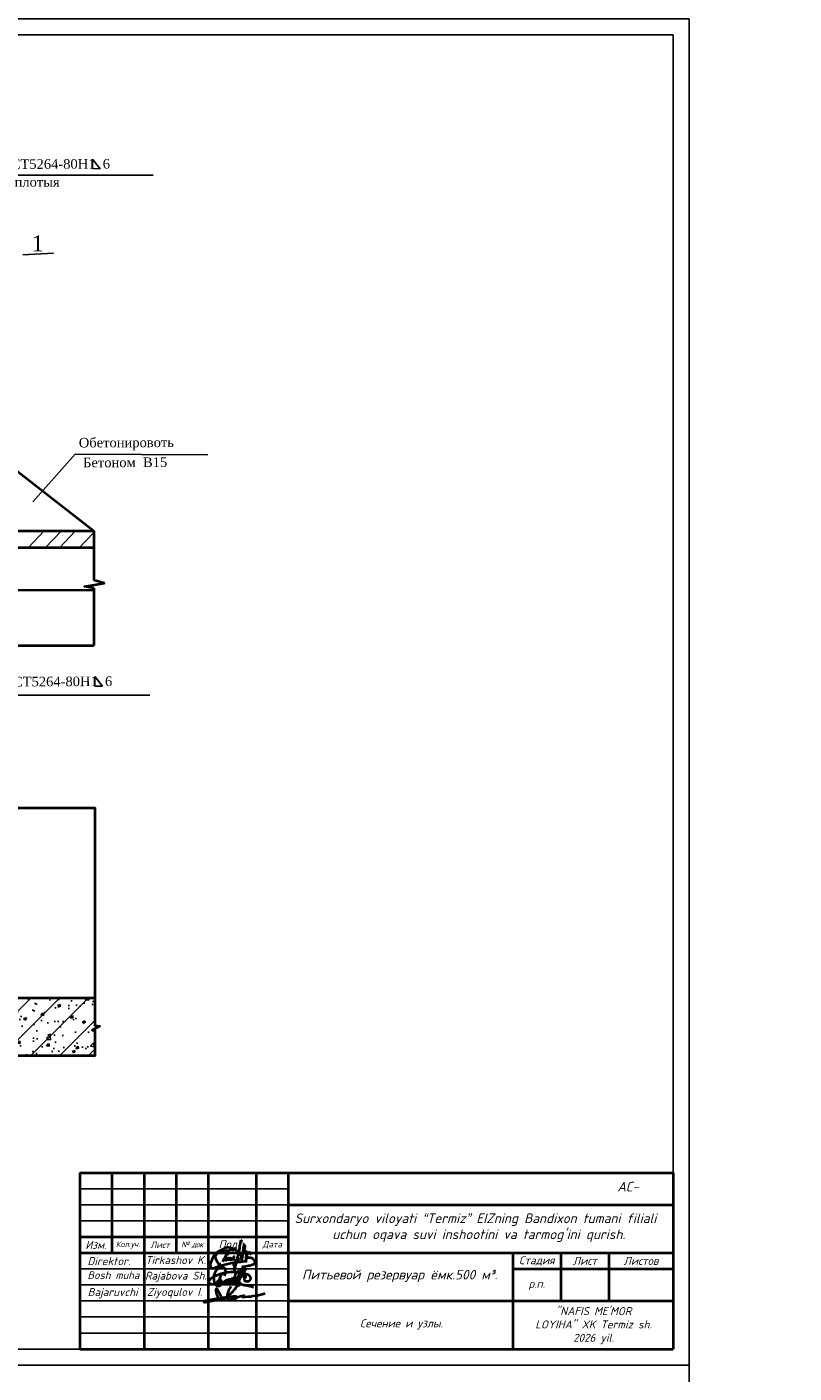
# Model space of a CAD drawing. Header units: millimetres. Extents: x -3143211 to -2549809, y 1060331 to 1341741.
# Tile 85 of 141: x -3018549 to -2994623, y 1160555 to 1202555. Entities that reach past the tile are written whole.
import ezdxf

# ---------------------------------------------------------------- set-up
doc = ezdxf.new("R2010")
doc.units = ezdxf.units.MM
doc.layers.add('(002) Рамка', color=7, linetype='Continuous')
doc.layers.add('Дераза', color=5, linetype='Continuous')
doc.layers.add('Сплошная толстая', color=7, linetype='Continuous', lineweight=40)
doc.styles.add('ISOCPEUR', font='isocpeui.ttf', dxfattribs={"height": 250})
doc.styles.get("Standard").update_dxf_attribs({"font": 'isocpeui.ttf'})
doc.styles.add('V@ler@Live', font='isocpeui.ttf')

# ---------------------------------------------------------------- blocks, each defined once
blk = doc.blocks.new('ghfgj jghjmhg jjbkm jkm')
at = {"color": 5, "linetype": 'ByBlock', "lineweight": 40}
for points in [[(-254.12, -8185.87), (-253.9, -8185.82), (-253.74, -8185.78), (-253.55, -8185.63), (-253.51, -8185.51), (-253.5, -8185.43), (-253.51, -8185.3), (-253.56, -8185.19), (-253.6, -8185.09), (-253.66, -8185.02), (-253.75, -8184.96), (-253.85, -8184.92), (-253.94, -8184.88), (-254.03, -8184.84), (-254.1, -8184.84), (-254.19, -8184.85), (-254.27, -8184.88), (-254.32, -8184.93), (-254.37, -8185.02), (-254.4, -8185.1), (-254.39, -8185.21), (-254.33, -8185.34), (-254.28, -8185.45), (-254.21, -8185.54), (-254.12, -8185.61), (-254.02, -8185.68), (-253.92, -8185.74), (-253.82, -8185.8), (-253.82, -8185.8), (-253.76, -8185.91), (-253.77, -8185.94), (-253.82, -8185.97), (-253.89, -8186.03), (-253.95, -8186.11), (-254.01, -8186.18), (-254.04, -8186.27), (-254.07, -8186.34), (-254.08, -8186.44), (-254.05, -8186.53), (-254.03, -8186.62), (-253.98, -8186.7), (-253.92, -8186.77), (-253.84, -8186.85), (-253.78, -8186.91), (-253.73, -8186.97), (-253.64, -8187.02), (-253.58, -8187.04), (-253.52, -8187.05), (-253.46, -8187.06), (-253.38, -8187.07), (-253.28, -8187.07), (-253.18, -8187.08), (-253.1, -8187.08), (-253.03, -8187.07), (-252.94, -8187.07), (-252.86, -8187.06), (-252.76, -8187.05), (-252.69, -8187.05), (-252.61, -8187.04), (-252.55, -8187.02), (-252.48, -8187), (-252.43, -8186.98), (-252.36, -8186.95), (-252.29, -8186.92), (-252.24, -8186.9), (-252.18, -8186.87), (-252.14, -8186.84), (-252.09, -8186.81), (-252.04, -8186.78), (-251.99, -8186.73), (-251.96, -8186.7), (-251.91, -8186.65), (-251.87, -8186.61), (-251.84, -8186.56), (-251.82, -8186.52), (-251.78, -8186.43), (-251.74, -8186.32), (-251.7, -8186.18), (-251.67, -8186.04), (-251.67, -8185.93), (-251.67, -8185.84), (-251.7, -8185.76), (-251.74, -8185.66), (-251.78, -8185.55), (-251.84, -8185.46), (-251.91, -8185.36), (-251.99, -8185.24), (-252.07, -8185.14), (-252.18, -8185.04), (-252.3, -8184.94), (-252.43, -8184.86), (-252.58, -8184.77), (-252.84, -8184.65), (-253.04, -8184.57), (-253.31, -8184.48), (-253.69, -8184.34), (-254.02, -8184.22), (-254.4, -8184.14), (-254.97, -8183.99), (-255.26, -8183.95), (-255.57, -8183.9), (-255.82, -8183.86), (-256.1, -8183.85), (-256.38, -8183.8), (-257.05, -8183.75), (-257.45, -8183.75), (-257.92, -8183.74), (-258.19, -8183.75), (-259.16, -8183.78), (-259.99, -8183.83), (-260.63, -8183.91), (-261.2, -8183.99), (-261.98, -8184.18), (-262.58, -8184.34), (-263.58, -8184.7), (-264.46, -8185.07), (-265.01, -8185.31), (-265.4, -8185.54), (-265.96, -8185.89), (-266.37, -8186.23), (-266.53, -8186.4), (-266.67, -8186.54), (-266.78, -8186.65), (-266.86, -8186.73), (-266.94, -8186.85), (-267, -8186.95), (-267.04, -8187.06), (-267.07, -8187.19), (-267.06, -8187.29), (-267.03, -8187.44), (-266.97, -8187.56), (-266.91, -8187.66), (-266.83, -8187.75), (-266.75, -8187.84), (-266.67, -8187.89), (-266.55, -8187.94), (-266.42, -8187.98), (-266.33, -8188.01), (-266.26, -8188.02), (-266.13, -8188.04), (-265.99, -8188.06), (-265.8, -8188.08), (-265.56, -8188.09), (-265.34, -8188.09), (-265.08, -8188.07), (-264.93, -8188.06), (-264.83, -8188.05), (-264.55, -8188.03), (-264.33, -8187.99), (-264.11, -8187.96), (-263.82, -8187.91), (-263.6, -8187.86), (-263.31, -8187.82), (-262.96, -8187.78), (-262.71, -8187.73), (-262.33, -8187.69), (-261.88, -8187.67), (-261.47, -8187.66), (-261.12, -8187.65), (-260.83, -8187.6), (-260.44, -8187.62), (-259.84, -8187.64), (-259.56, -8187.65), (-259.12, -8187.68), (-258.65, -8187.7), (-258.07, -8187.73), (-257.59, -8187.79), (-257.07, -8187.87), (-256.72, -8187.9), (-256.52, -8187.92), (-256.35, -8187.94), (-256.02, -8187.97), (-255.72, -8188.04), (-255.41, -8188.12), (-254.87, -8188.24), (-254.39, -8188.34), (-254.14, -8188.4), (-253.79, -8188.47), (-253.42, -8188.55), (-252.82, -8188.64), (-252.33, -8188.75), (-251.87, -8188.84), (-251.4, -8188.97), (-251.1, -8189.05), (-250.73, -8189.15)], [(-261.31, -8185.11), (-261.13, -8184.8), (-260.98, -8184.44), (-260.83, -8184.1), (-260.77, -8183.74), (-260.77, -8183.33), (-260.84, -8183.04), (-260.94, -8182.72), (-261.1, -8182.45), (-261.24, -8182.27), (-261.41, -8182.13), (-261.62, -8182.06), (-261.9, -8181.99), (-262.16, -8181.99), (-262.45, -8182.02), (-262.71, -8182.09), (-263.01, -8182.18), (-263.21, -8182.28), (-263.56, -8182.45), (-264.11, -8182.93), (-264.37, -8183.23), (-264.55, -8183.47), (-264.7, -8183.74), (-264.8, -8183.97), (-264.9, -8184.28), (-265, -8184.61), (-265.09, -8184.89), (-265.13, -8185.31), (-265.15, -8185.69), (-265.12, -8186.51), (-265.09, -8186.93), (-265.04, -8187.29), (-264.92, -8187.73), (-264.78, -8187.96), (-264.64, -8188.12), (-264.45, -8188.27), (-264.32, -8188.36), (-264.16, -8188.48), (-263.95, -8188.61), (-263.68, -8188.73), (-263.56, -8188.75), (-263.38, -8188.75), (-263.2, -8188.74), (-263.02, -8188.68), (-262.84, -8188.57), (-262.69, -8188.42), (-262.59, -8188.25), (-262.52, -8188.12), (-262.41, -8187.9), (-262.33, -8187.69), (-262.3, -8187.5), (-262.26, -8187.31), (-262.28, -8187.17), (-262.31, -8186.97), (-262.36, -8186.84), (-262.45, -8186.73), (-262.56, -8186.64), (-262.73, -8186.58), (-262.89, -8186.59), (-263.01, -8186.62), (-263.19, -8186.68), (-263.41, -8186.81), (-263.72, -8187.06), (-263.88, -8187.25), (-263.98, -8187.39), (-264.08, -8187.51), (-264.14, -8187.64), (-264.2, -8187.77), (-264.24, -8187.93), (-264.28, -8188.14), (-264.29, -8188.31), (-264.26, -8188.51), (-264.16, -8188.67), (-264.1, -8188.78), (-264.05, -8188.82), (-264.02, -8188.82), (-263.97, -8188.8), (-263.94, -8188.76), (-263.9, -8188.7), (-263.85, -8188.61), (-263.54, -8187.99), (-263.32, -8187.47), (-263.12, -8186.97), (-262.97, -8186.37), (-262.66, -8185.37), (-262.49, -8184.87), (-262.44, -8184.66), (-262.42, -8184.64), (-262.41, -8184.62), (-262.39, -8184.62), (-262.37, -8184.63), (-262.36, -8184.64), (-262.36, -8184.67), (-262.36, -8184.69), (-262.37, -8184.71), (-262.38, -8184.74)], [(-261.91, -8188.06), (-261.82, -8187.85), (-261.76, -8187.75), (-261.72, -8187.7), (-261.67, -8187.6), (-261.55, -8187.48), (-261.46, -8187.39), (-261.37, -8187.28), (-261.3, -8187.19), (-261.16, -8187.1), (-261.1, -8187.05), (-261, -8186.94), (-260.91, -8186.85), (-260.83, -8186.81), (-260.75, -8186.76), (-260.66, -8186.71), (-260.58, -8186.66), (-260.51, -8186.61), (-260.44, -8186.57), (-260.38, -8186.54), (-260.32, -8186.52), (-260.26, -8186.51), (-260.22, -8186.51), (-260.19, -8186.53), (-260.18, -8186.54), (-260.16, -8186.58), (-260.14, -8186.65), (-260.15, -8186.71), (-260.15, -8186.76), (-260.17, -8186.81), (-260.19, -8186.86), (-260.2, -8186.9), (-260.24, -8187.01), (-260.26, -8187.11), (-260.27, -8187.17), (-260.29, -8187.21), (-260.32, -8187.29), (-260.35, -8187.37), (-260.38, -8187.43), (-260.41, -8187.49), (-260.47, -8187.62), (-260.52, -8187.67), (-260.56, -8187.77), (-260.6, -8187.82), (-260.66, -8187.9), (-260.7, -8187.94), (-260.73, -8187.99), (-260.76, -8188.02), (-260.79, -8188.05), (-260.82, -8188.09), (-260.86, -8188.12), (-260.89, -8188.15), (-260.93, -8188.18), (-260.96, -8188.21), (-261, -8188.23), (-261.04, -8188.26), (-261.08, -8188.27), (-261.1, -8188.25), (-261.1, -8188.22), (-261.1, -8188.19), (-261.09, -8188.15), (-261.08, -8188.12), (-261.06, -8188.06), (-261.04, -8188.01), (-261.02, -8187.96), (-261, -8187.92), (-260.96, -8187.85), (-260.93, -8187.79), (-260.89, -8187.71), (-260.88, -8187.68), (-260.84, -8187.63), (-260.77, -8187.53), (-260.75, -8187.48), (-260.74, -8187.45), (-260.71, -8187.4), (-260.69, -8187.35), (-260.66, -8187.31), (-260.63, -8187.27), (-260.6, -8187.22), (-260.57, -8187.19), (-260.54, -8187.14), (-260.5, -8187.1), (-260.47, -8187.07), (-260.44, -8187.02), (-260.4, -8186.98), (-260.38, -8186.96), (-260.36, -8186.94), (-260.34, -8186.92), (-260.32, -8186.89), (-260.3, -8186.86), (-260.28, -8186.83), (-260.25, -8186.78), (-260.21, -8186.75), (-260.15, -8186.7), (-260.11, -8186.66), (-260.05, -8186.6), (-259.98, -8186.55), (-259.9, -8186.51), (-259.83, -8186.45), (-259.75, -8186.42), (-259.7, -8186.4), (-259.64, -8186.37), (-259.58, -8186.35), (-259.51, -8186.34), (-259.45, -8186.32), (-259.39, -8186.3), (-259.34, -8186.28), (-259.28, -8186.28), (-259.24, -8186.27), (-259.17, -8186.27), (-259.12, -8186.28), (-259.08, -8186.33), (-259.05, -8186.37), (-259.01, -8186.42), (-259, -8186.47), (-258.99, -8186.51), (-258.98, -8186.58), (-258.99, -8186.62), (-259, -8186.68), (-259, -8186.76), (-259.02, -8186.81), (-259.04, -8186.88), (-259.06, -8186.94), (-259.09, -8187.01), (-259.11, -8187.08), (-259.14, -8187.16), (-259.17, -8187.22), (-259.23, -8187.3), (-259.27, -8187.37), (-259.32, -8187.45), (-259.37, -8187.52), (-259.43, -8187.59), (-259.47, -8187.65), (-259.52, -8187.72), (-259.58, -8187.77), (-259.66, -8187.78), (-259.72, -8187.77), (-259.78, -8187.75), (-259.78, -8187.71), (-259.78, -8187.65), (-259.76, -8187.61), (-259.75, -8187.55), (-259.73, -8187.52), (-259.71, -8187.48), (-259.68, -8187.44), (-259.65, -8187.39), (-259.62, -8187.34), (-259.59, -8187.28), (-259.55, -8187.24), (-259.52, -8187.17), (-259.47, -8187.1), (-259.43, -8187.03), (-259.38, -8186.94), (-259.33, -8186.83), (-259.25, -8186.73), (-259.21, -8186.65), (-259.19, -8186.6), (-259.16, -8186.53), (-259.11, -8186.46), (-259.08, -8186.41), (-259.04, -8186.38), (-258.99, -8186.35), (-258.94, -8186.3), (-258.87, -8186.25), (-258.79, -8186.2), (-258.73, -8186.14), (-258.66, -8186.11), (-258.58, -8186.08), (-258.51, -8186.06), (-258.43, -8186.05), (-258.37, -8186.04), (-258.3, -8186.05), (-258.24, -8186.08), (-258.17, -8186.14), (-258.14, -8186.2), (-258.11, -8186.28), (-258.1, -8186.34), (-258.11, -8186.41), (-258.12, -8186.47), (-258.14, -8186.54), (-258.15, -8186.59), (-258.17, -8186.66), (-258.19, -8186.72), (-258.2, -8186.78), (-258.2, -8186.82), (-258.22, -8186.86), (-258.23, -8186.89), (-258.25, -8186.92), (-258.26, -8186.95), (-258.29, -8186.99), (-258.32, -8187.02), (-258.34, -8187.05), (-258.39, -8187.11), (-258.43, -8187.16), (-258.47, -8187.21), (-258.52, -8187.26), (-258.56, -8187.3), (-258.6, -8187.34), (-258.66, -8187.39), (-258.71, -8187.42), (-258.76, -8187.45), (-258.81, -8187.46), (-258.87, -8187.47), (-258.92, -8187.46), (-258.97, -8187.43), (-259, -8187.37), (-259, -8187.33), (-258.99, -8187.29), (-258.97, -8187.22), (-258.94, -8187.15), (-258.92, -8187.1), (-258.9, -8187.04), (-258.87, -8186.98), (-258.83, -8186.92), (-258.79, -8186.83), (-258.73, -8186.76), (-258.69, -8186.69), (-258.64, -8186.6), (-258.59, -8186.53), (-258.52, -8186.39), (-258.45, -8186.3), (-258.4, -8186.23), (-258.37, -8186.19), (-258.33, -8186.13), (-258.27, -8186.07), (-258.27, -8186.07), (-258.2, -8185.98), (-258.14, -8185.89), (-258.09, -8185.82), (-258.02, -8185.76), (-257.94, -8185.7), (-257.9, -8185.67), (-257.82, -8185.66), (-257.78, -8185.64), (-257.74, -8185.64), (-257.71, -8185.65), (-257.67, -8185.67), (-257.64, -8185.68), (-257.63, -8185.7), (-257.61, -8185.72), (-257.59, -8185.75), (-257.57, -8185.79), (-257.56, -8185.83), (-257.55, -8185.87), (-257.55, -8185.91), (-257.55, -8185.96), (-257.55, -8186.03), (-257.56, -8186.07), (-257.56, -8186.08), (-257.57, -8186.15), (-257.59, -8186.21), (-257.61, -8186.3), (-257.64, -8186.38), (-257.66, -8186.44), (-257.67, -8186.48), (-257.68, -8186.51), (-257.71, -8186.54), (-257.75, -8186.6), (-257.8, -8186.67), (-257.83, -8186.72), (-257.86, -8186.76), (-257.9, -8186.81), (-257.94, -8186.88), (-257.98, -8186.93), (-258, -8186.95), (-258.03, -8187), (-258.06, -8187.06), (-258.11, -8187.11), (-258.14, -8187.15), (-258.19, -8187.21), (-258.24, -8187.27), (-258.25, -8187.29), (-258.28, -8187.33), (-258.29, -8187.35), (-258.32, -8187.39), (-258.34, -8187.43), (-258.37, -8187.43), (-258.37, -8187.42), (-258.36, -8187.39), (-258.34, -8187.37), (-258.33, -8187.36), (-258.31, -8187.35), (-258.29, -8187.34), (-258.26, -8187.34), (-258.24, -8187.33), (-258.21, -8187.33), (-258.19, -8187.32), (-258.17, -8187.31), (-258.16, -8187.3), (-258.14, -8187.29), (-258.12, -8187.27), (-258.07, -8187.24), (-258.03, -8187.21), (-257.98, -8187.19), (-257.95, -8187.16), (-257.9, -8187.14), (-257.87, -8187.12), (-257.84, -8187.09), (-257.79, -8187.07), (-257.75, -8187.03), (-257.72, -8186.99), (-257.69, -8186.96), (-257.65, -8186.92), (-257.62, -8186.9), (-257.6, -8186.88), (-257.56, -8186.85), (-257.53, -8186.81), (-257.48, -8186.78), (-257.44, -8186.74), (-257.38, -8186.69), (-257.35, -8186.66), (-257.31, -8186.62), (-257.23, -8186.55), (-257.19, -8186.5), (-257.11, -8186.42), (-257.09, -8186.38), (-257.05, -8186.35), (-257.02, -8186.32), (-256.95, -8186.25), (-256.89, -8186.21), (-256.84, -8186.14), (-256.8, -8186.1), (-256.75, -8186.04), (-256.69, -8185.98), (-256.62, -8185.91), (-256.51, -8185.83), (-256.44, -8185.76), (-256.35, -8185.66), (-256.25, -8185.58), (-256.13, -8185.49), (-256.02, -8185.4), (-255.95, -8185.32), (-255.88, -8185.25), (-255.84, -8185.19), (-255.77, -8185.12), (-255.73, -8185.07), (-255.68, -8185.03), (-255.64, -8184.98), (-255.58, -8184.94), (-255.53, -8184.88), (-255.49, -8184.83), (-255.41, -8184.76), (-255.34, -8184.69), (-255.27, -8184.63), (-255.19, -8184.52), (-255.12, -8184.44), (-255.03, -8184.33), (-254.95, -8184.24), (-254.87, -8184.16), (-254.79, -8184.07), (-254.68, -8183.95), (-254.62, -8183.87), (-254.55, -8183.8), (-254.44, -8183.7), (-254.37, -8183.64), (-254.29, -8183.57), (-254.22, -8183.49), (-254.18, -8183.4), (-254.14, -8183.31), (-254.1, -8183.19), (-254.04, -8183.1), (-253.99, -8183), (-253.98, -8182.94), (-253.95, -8182.84), (-253.96, -8182.75), (-253.96, -8182.67), (-253.96, -8182.59), (-253.98, -8182.53), (-254, -8182.46), (-254, -8182.41), (-254.01, -8182.37), (-254.01, -8182.32), (-254.02, -8182.27), (-254.05, -8182.2), (-254.07, -8182.14), (-254.08, -8182.09), (-254.1, -8182.05), (-254.11, -8182.01), (-254.14, -8181.97), (-254.16, -8181.92), (-254.2, -8181.91), (-254.23, -8181.9), (-254.26, -8181.89), (-254.3, -8181.91), (-254.35, -8181.94), (-254.43, -8181.95), (-254.47, -8181.99), (-254.53, -8182.04), (-254.57, -8182.08), (-254.64, -8182.12), (-254.69, -8182.17), (-254.76, -8182.23), (-254.81, -8182.27), (-254.87, -8182.35), (-254.96, -8182.46), (-255, -8182.55), (-255.07, -8182.66), (-255.12, -8182.79), (-255.15, -8182.86), (-255.19, -8182.97), (-255.27, -8183.13), (-255.37, -8183.34), (-255.41, -8183.43), (-255.53, -8183.68), (-255.67, -8183.97), (-256, -8184.65), (-256.31, -8185.35), (-256.67, -8186.19), (-256.9, -8186.73), (-257.1, -8187.18), (-257.41, -8187.89), (-257.54, -8188.2)], [(-253.34, -8182.28), (-253.56, -8182.65), (-253.77, -8183), (-254.11, -8183.59), (-254.52, -8184.3), (-254.91, -8184.96), (-255.39, -8185.76), (-255.74, -8186.34), (-256.11, -8187.1), (-256.54, -8187.95), (-256.73, -8188.33), (-256.84, -8188.57), (-256.93, -8188.74), (-256.92, -8188.8), (-256.89, -8188.85), (-256.86, -8188.86), (-256.81, -8188.84), (-256.74, -8188.83), (-256.64, -8188.81), (-256.56, -8188.79), (-256.47, -8188.76), (-256.39, -8188.73), (-256.31, -8188.7), (-256.23, -8188.63), (-256.13, -8188.56), (-256, -8188.5), (-255.91, -8188.43), (-255.81, -8188.37), (-255.75, -8188.32), (-255.67, -8188.28), (-255.63, -8188.22), (-255.59, -8188.15), (-255.56, -8188.11), (-255.5, -8188.03), (-255.46, -8187.96), (-255.44, -8187.92), (-255.45, -8187.85), (-255.46, -8187.79), (-255.5, -8187.71), (-255.54, -8187.64), (-255.58, -8187.57), (-255.61, -8187.51), (-255.65, -8187.45), (-255.7, -8187.36), (-255.76, -8187.29), (-255.8, -8187.25), (-255.85, -8187.2), (-255.9, -8187.14), (-255.94, -8187.09), (-255.98, -8187.05), (-256.02, -8187), (-256.07, -8186.95), (-256.18, -8186.86), (-256.26, -8186.79), (-256.33, -8186.71), (-256.41, -8186.65), (-256.47, -8186.6), (-256.58, -8186.49), (-256.65, -8186.42), (-256.71, -8186.36), (-256.79, -8186.28), (-257.01, -8186.05), (-257.11, -8185.94), (-257.19, -8185.79), (-257.27, -8185.64), (-257.33, -8185.47), (-257.37, -8185.32), (-257.38, -8185.12), (-257.35, -8184.97), (-257.32, -8184.85), (-257.27, -8184.71), (-257.23, -8184.56), (-257.16, -8184.36), (-257.04, -8184.14), (-256.93, -8184), (-256.82, -8183.83), (-256.71, -8183.73), (-256.61, -8183.62), (-256.49, -8183.55), (-256.34, -8183.46), (-256.22, -8183.4), (-256.1, -8183.33), (-255.94, -8183.23), (-255.78, -8183.18), (-255.62, -8183.13), (-255.47, -8183.08), (-255.27, -8183.05), (-255.11, -8183.03), (-254.91, -8183), (-254.69, -8183), (-254.47, -8183.01), (-254.3, -8183.05), (-254.08, -8183.21), (-253.99, -8183.39)]]:
    blk.add_lwpolyline(points, dxfattribs=at)
blk = doc.blocks.new('dhfdgh xfghfgh ffnhjmgmgvbnfgg')
at = {"color": 5, "lineweight": 40, "ltscale": 0.5}
for p, q in [((1479186, -22087), (1479166, -22194)), ((1479191, -22031), (1479186, -22087)), ((1479206, -21938), (1479191, -22031)), ((1479223, -21865), (1479206, -21938)), ((1479232, -21840), (1479223, -21865)), ((1479249, -21856), (1479232, -21840)), ((1479259, -21871), (1479249, -21856)), ((1479272, -21891), (1479259, -21871)), ((1479014, -22576), (1479036, -22544)), ((1479036, -22544), (1479050, -22522)), ((1479050, -22522), (1479087, -22472)), ((1479107, -22459), (1479072, -22596)), ((1479087, -22472), (1479140, -22415)), ((1479134, -22332), (1479107, -22459)), ((1479156, -22246), (1479134, -22332)), ((1479140, -22415), (1479151, -22408)), ((1479150, -22450), (1479148, -22470)), ((1479148, -22470), (1479149, -22483)), ((1479149, -22483), (1479151, -22492)), ((1479155, -22412), (1479150, -22450)), ((1479151, -22408), (1479154, -22407)), ((1479151, -22492), (1479158, -22500)), ((1479154, -22407), (1479155, -22408)), ((1479155, -22408), (1479155, -22412)), ((1479166, -22194), (1479156, -22246)), ((1479000, -22618), (1479005, -22595)), ((1479005, -22637), (1479000, -22618)), ((1479005, -22595), (1479014, -22576)), ((1479011, -22653), (1479005, -22637)), ((1479022, -22680), (1479011, -22653)), ((1479019, -22877), (1479038, -22760)), ((1479020, -22878), (1479019, -22877)), ((1479022, -22878), (1479020, -22878)), ((1479031, -22709), (1479022, -22680)), ((1479023, -22878), (1479022, -22878)), ((1479032, -22801), (1479023, -22878)), ((1479036, -22732), (1479031, -22709)), ((1479052, -22687), (1479032, -22801)), ((1479037, -22753), (1479036, -22732)), ((1479038, -22760), (1479037, -22753)), ((1479072, -22596), (1479052, -22687))]:
    blk.add_line(p, q, dxfattribs=at)
for points in [[(1479224, -22461), (1479241, -22423), (1479263, -22388), (1479286, -22338), (1479310, -22292), (1479322, -22264), (1479330, -22239), (1479338, -22215), (1479346, -22183), (1479354, -22152), (1479360, -22124), (1479365, -22096), (1479367, -22070), (1479369, -22045), (1479368, -22026), (1479364, -22015), (1479359, -22001), (1479353, -21992), (1479349, -21988), (1479343, -21990), (1479338, -21999), (1479325, -22026), (1479317, -22050), (1479303, -22121), (1479295, -22194), (1479288, -22255), (1479285, -22289), (1479287, -22329), (1479273, -22379), (1479269, -22399), (1479267, -22423), (1479266, -22510), (1479267, -22423), (1479264, -22393), (1479257, -22371), (1479245, -22338), (1479230, -22312), (1479213, -22288), (1479197, -22267), (1479163, -22229), (1479123, -22191), (1479078, -22165), (1479048, -22150), (1479017, -22138), (1478960, -22115), (1478920, -22095), (1478874, -22081), (1478828, -22076), (1478795, -22076), (1478757, -22086), (1478724, -22099), (1478682, -22118), (1478638, -22137), (1478583, -22162), (1478528, -22189), (1478491, -22208), (1478456, -22235), (1478431, -22255), (1478400, -22283), (1478364, -22333), (1478328, -22399), (1478297, -22467), (1478272, -22526), (1478245, -22599), (1478244, -22642), (1478258, -22687), (1478271, -22724), (1478283, -22739), (1478299, -22746), (1478333, -22741), (1478419, -22713), (1478544, -22668), (1478713, -22620), (1478849, -22592), (1478951, -22572), (1479044, -22558), (1479219, -22534), (1479347, -22518), (1479408, -22511), (1479401, -22525), (1479395, -22539)], [(1478590, -22609), (1478563, -22611), (1478536, -22606), (1478508, -22594), (1478492, -22572), (1478477, -22543), (1478457, -22505), (1478436, -22461), (1478424, -22427), (1478418, -22390), (1478420, -22362), (1478428, -22331), (1478450, -22291), (1478476, -22262), (1478517, -22234), (1478557, -22216), (1478609, -22205), (1478683, -22191), (1478773, -22173), (1478857, -22158), (1478923, -22138), (1478971, -22125), (1478994, -22118), (1479019, -22100), (1478992, -22128), (1478984, -22142), (1478977, -22157), (1478975, -22170), (1478974, -22182), (1478970, -22188)], [(1478815, -22321), (1478813, -22292), (1478811, -22258), (1478794, -22275), (1478764, -22325), (1478645, -22532)], [(1478786, -22391), (1478727, -22519)], [(1478846, -22385), (1478807, -22466), (1478802, -22481), (1478800, -22494), (1478800, -22502)], [(1478907, -22386), (1478897, -22404), (1478885, -22424), (1478879, -22440), (1478875, -22452), (1478877, -22464), (1478883, -22471), (1478896, -22473), (1478913, -22473), (1478938, -22461), (1478961, -22447), (1478982, -22427), (1479002, -22408), (1479014, -22394), (1479018, -22382), (1479015, -22375), (1479011, -22368), (1479007, -22368), (1479005, -22370), (1479005, -22373), (1479000, -22386), (1478997, -22398), (1478993, -22411), (1478991, -22421), (1478990, -22431), (1478991, -22441), (1478994, -22446), (1478997, -22450), (1479003, -22454), (1479010, -22458), (1479016, -22458), (1479021, -22458)], [(1479406, -22374), (1479409, -22371), (1479414, -22366), (1479421, -22364), (1479428, -22365), (1479436, -22369), (1479442, -22378), (1479450, -22386), (1479461, -22390), (1479473, -22392), (1479487, -22392), (1479513, -22394), (1479539, -22395), (1479569, -22403), (1479595, -22415), (1479614, -22428), (1479628, -22445), (1479646, -22471), (1479661, -22498), (1479681, -22526), (1479687, -22537), (1479687, -22560), (1479684, -22579), (1479675, -22591), (1479656, -22609), (1479642, -22621), (1479610, -22634), (1479580, -22644), (1479519, -22659), (1479477, -22667), (1479435, -22675), (1479378, -22687), (1479338, -22693), (1479306, -22697), (1479276, -22700), (1479260, -22700)], [(1479375, -22225), (1479399, -22187), (1479408, -22471), (1479406, -22364), (1479416, -22351), (1479426, -22333), (1479442, -22289), (1479460, -22262), (1479482, -22228), (1479492, -22220), (1479503, -22219), (1479516, -22225), (1479531, -22244), (1479541, -22265), (1479548, -22281), (1479549, -22285), (1479547, -22292), (1479546, -22295)]]:
    blk.add_lwpolyline(points, dxfattribs=at)
blk = doc.blocks.new('65616152')
at = {"color": 5, "lineweight": 40, "true_color": 0x0000f5}
for points in [[(1279415, 265228), (1279057, 264705), (1278598, 264034), (1278382, 263509), (1278134, 263078), (1277994, 262545), (1277851, 262004), (1277776, 261556), (1277737, 261115), (1277701, 260716), (1277722, 260496), (1277730, 260167), (1277796, 259731), (1278018, 259441), (1278309, 259225), (1278601, 259127), (1278991, 259098), (1279387, 259094), (1279889, 259189), (1280352, 259407), (1281030, 259696), (1281576, 259928), (1281931, 260200), (1282034, 260401), (1281915, 260623), (1281551, 260802), (1281087, 260808), (1280787, 260808), (1280423, 260740), (1278109, 260488), (1276657, 260251), (1273700, 259801), (1271955, 259526), (1270532, 259301), (1269315, 259055), (1268808, 258966), (1268177, 258779), (1267649, 258632), (1267284, 258500), (1267248, 258412), (1267248, 258332), (1267308, 258272), (1267394, 258235), (1267537, 258235), (1267798, 258265), (1268152, 258306), (1268635, 258416), (1270126, 258669), (1271729, 258942), (1273456, 259235), (1275247, 259448), (1276608, 259807), (1278166, 260278), (1279164, 260481), (1280050, 260662), (1280154, 260639), (1280222, 260575), (1280266, 260538), (1280286, 260413), (1280230, 260351), (1280112, 260149), (1279962, 259982), (1279798, 259901), (1279639, 259901), (1279532, 259986), (1279532, 260140), (1279619, 260220), (1279823, 260292), (1280029, 260305), (1280257, 260260), (1280465, 260227), (1280574, 260185), (1280628, 260118), (1280634, 260043), (1280629, 259995), (1280611, 259940), (1280586, 259895), (1280481, 259863), (1280375, 259863), (1280289, 259889), (1280212, 259951), (1280204, 260034), (1280218, 260112), (1280244, 260181), (1280300, 260215), (1280515, 260227), (1280771, 260244), (1280828, 260248), (1280864, 260248), (1280895, 260239), (1280924, 260227), (1280964, 260203), (1280979, 260186), (1280980, 260156), (1280974, 260129), (1280946, 260081), (1280921, 260037), (1280844, 259996), (1280779, 259986), (1280731, 260016), (1280717, 260057), (1280717, 260098), (1280753, 260174), (1280828, 260200), (1280911, 260207), (1281178, 260270), (1281517, 260320), (1281866, 260434), (1282075, 260502), (1282650, 260656), (1283660, 260868), (1284229, 260987), (1284438, 261031), (1284872, 261121), (1285210, 261192), (1285303, 261186), (1285343, 261126), (1285343, 261065), (1285294, 261016), (1285139, 260982), (1285029, 260923), (1284933, 260873), (1284796, 260768), (1284756, 260700), (1284730, 260601), (1284760, 260561), (1284805, 260502), (1284929, 260533), (1285893, 260609), (1287154, 260721), (1288182, 260812), (1289325, 261007), (1290754, 261222), (1291857, 261388), (1292886, 261648), (1294011, 261945), (1294504, 262120), (1294798, 262268)], [(1281686, 264696), (1280112, 262946), (1279339, 262085), (1278484, 261359), (1277785, 260766), (1276609, 260060), (1275744, 259541), (1275063, 259376), (1274447, 259568), (1273996, 259965), (1273640, 260471), (1273243, 261332), (1272956, 262330), (1272845, 263146), (1272845, 263773), (1272899, 264287), (1273004, 264324), (1273111, 264236), (1273275, 264022), (1273734, 263260), (1274076, 262456), (1274414, 261823), (1274730, 261257), (1275006, 260715), (1275242, 260425)], [(1281686, 264696), (1281695, 264710), (1281696, 264715), (1281696, 264720), (1281694, 264726), (1281689, 264735), (1281682, 264745), (1281671, 264754), (1281659, 264758), (1281649, 264764), (1281632, 264769), (1281615, 264770), (1281595, 264770), (1281576, 264768), (1281566, 264766), (1281556, 264763), (1281543, 264757), (1281533, 264746), (1281505, 264697), (1281469, 264630), (1281184, 263973)]]:
    blk.add_lwpolyline(points, dxfattribs=at)

msp = doc.modelspace()

# ---------------------------------------------------------------- hatches: boundary and pattern name
at = {"layer": 'Дераза'}
h = msp.add_hatch(dxfattribs=at)
h.set_pattern_fill('ANSI31', color=0, scale=200)
h.set_pattern_definition([(45, (156462.17, -855114.2), (-449.01281, 449.01281), [])])
h.paths.add_polyline_path([(-3016275.36815, 1171381.24418), (-3016436.2573, 1171403.45018), (-3016436.2573, 1172265.89596), (-3024704.91838, 1172265.89596), (-3025567.6532, 1172403.85712), (-3026391.43346, 1170455.94146), (-3016436.2573, 1170456.72585), (-3016436.2573, 1171240.87536), (-3016517.14516, 1171258.18861)])
h.paths.add_polyline_path([(-3025567.6532, 1172403.85712), (-3028800.24358, 1172920.78529), (-3028800.24358, 1172583.20668), (-3029045.04546, 1172402.95407), (-3028691.87244, 1172367.79381), (-3028800.24358, 1172303.76962), (-3028800.24358, 1170455.75166), (-3026391.43346, 1170455.94146)])
h = msp.add_hatch(dxfattribs=at)
h.set_pattern_fill('AR-CONC', color=0, scale=5)
h.set_pattern_definition([(50, (156462.2, -855114.2), (910.92334, -79.69543), [95.25, -1047.75]), (355, (156462.2, -855114.2), (-176.2171, 955.28423), [76.2, -838.20292]), (100.451445, (156538.1, -855120.9), (734.70624, 875.58876), [80.95004, -890.45122]), (46.1842, (156462.2, -854860.2), (1355.3952, -210.21164), [142.875, -1571.625]), (96.635558, (156575.1, -854877.7), (1187.02067, 1237.1306), [121.4251, -1335.67804]), (351.18415, (156462.2, -854860.2), (1187.02067, 1237.1306), [114.29984, -1257.29866]), (21, (156589.2, -854923.7), (758.07196, -511.32599), [95.25, -1047.75]), (326, (156589.2, -854923.7), (309.01014, 920.93983), [76.2, -838.2]), (71.451445, (156652.3, -854966.3), (1067.0821, 409.61384), [80.95004, -890.44969]), (37.5, (156462.17, -855114.22), (15.443016, 422.775194), [0, -828.04, 0, -850.9, 0, -841.375]), (7.5, (156462.17, -855114.22), (334.09831, 500.902874), [0, -485.14, 0, -808.99, 0, -320.675]), (327.5, (156178.96, -855114.22), (677.952976, -28.64372), [0, -317.5, 0, -990.6, 0, -1314.45]), (317.5, (156051.96, -855114.2), (740.64591, 127.132455), [0, -412.75, 0, -657.86, 0, -933.45])])
h.paths.add_polyline_path([(-3016436.2573, 1170456.72585), (-3016436.2573, 1171240.87536), (-3016517.14516, 1171258.18861), (-3016275.36815, 1171381.24418), (-3016436.2573, 1171403.45018), (-3016436.2573, 1172265.89596), (-3024704.91838, 1172265.89596), (-3025567.6532, 1172403.85712), (-3026391.43346, 1170455.94146)])
h.paths.add_polyline_path([(-3025567.6532, 1172403.85712), (-3028800.24358, 1172920.78529), (-3028800.24358, 1172583.20668), (-3029045.04546, 1172402.95407), (-3028691.87244, 1172367.79381), (-3028800.24358, 1172303.76962), (-3028800.24358, 1170455.75166), (-3026391.43346, 1170455.94146)])

# ---------------------------------------------------------------- linework, layer by layer
at = {"color": 0, "lineweight": -3}
for p, q in [((-3016498.89252, 1198430.30733), (-3016500.14582, 1198133.12779)), ((-3016266.881, 1198132.14404), (-3016498.89252, 1198430.30733)), ((-3016500.14582, 1198133.12779), (-3016266.881, 1198132.14404)), ((-3018672.63317, 1195448.39672), (-3017719.81095, 1195494.75709)), ((-3018007.66126, 1186827.60203), (-3018515.53263, 1186304.23125)), ((-3017471.84421, 1186827.60203), (-3017979.71559, 1186304.23125)), ((-3017029.21333, 1186827.60203), (-3017537.0847, 1186304.23125)), ((-3016465.60218, 1186776.22163), (-3016923.61477, 1186304.23125))]:
    msp.add_line(p, q, dxfattribs=at)
at = {"color": 0}
for p, q in [((-3016428.26372, 1182283.91235), (-3016429.51701, 1181986.73282)), ((-3016429.51701, 1181986.73282), (-3016196.2522, 1181985.74907)), ((-3016196.2522, 1181985.74907), (-3016428.26372, 1182283.91235)), ((-3057296.73173, 1160804.62022), (-2997896.73173, 1160804.62022)), ((-3057296.73173, 1160804.62022), (-2997896.73173, 1160804.62022)), ((-2997896.73173, 1160804.62022), (-2997896.73173, 1118804.62022))]:
    msp.add_line(p, q, dxfattribs=at)
at = {"color": 0, "lineweight": 40, "ltscale": 100}
for p, q in [((-3016896.73173, 1166804.62022), (-2998396.73173, 1166804.62022)), ((-3016896.73173, 1166804.62022), (-3016896.73173, 1161304.62022)), ((-3015896.73173, 1166804.62022), (-3015896.73173, 1164304.62022)), ((-3014896.73173, 1166804.62022), (-3014896.73173, 1161304.62022)), ((-3013896.73173, 1166804.62022), (-3013896.73173, 1164304.62022)), ((-3012896.73173, 1166804.62022), (-3012896.73173, 1161304.62022)), ((-3011396.73173, 1166804.62022), (-3011396.73173, 1161304.62022)), ((-3010396.73173, 1166804.62022), (-3010396.73173, 1161304.62022)), ((-2998396.73173, 1166804.62022), (-2998396.73173, 1161304.62022)), ((-3010396.73173, 1165804.62022), (-2998396.73173, 1165804.62022)), ((-3016896.73173, 1164804.62022), (-3010396.73173, 1164804.62022)), ((-3016896.73173, 1164304.62022), (-2998396.73173, 1164304.62022)), ((-3003396.73173, 1164304.62022), (-3003396.73173, 1161304.62022)), ((-3001896.73173, 1164304.62022), (-3001896.73173, 1162804.62022)), ((-3000396.73173, 1164304.62022), (-3000396.73173, 1162804.62022)), ((-3003396.73173, 1163804.62022), (-2998396.73173, 1163804.62022)), ((-3010396.73173, 1162804.62022), (-2998396.73173, 1162804.62022)), ((-3016896.73173, 1161304.62022), (-2998396.73173, 1161304.62022))]:
    msp.add_line(p, q, dxfattribs=at)
at = {"color": 0, "ltscale": 100}
for p, q in [((-3016896.73173, 1166304.62022), (-3010396.73173, 1166304.62022)), ((-3016896.73173, 1165804.62022), (-3010396.73173, 1165804.62022)), ((-3016896.73173, 1165304.62022), (-3010396.73173, 1165304.62022)), ((-3016896.73173, 1163804.62022), (-3010396.73173, 1163804.62022)), ((-3016896.73173, 1163304.62022), (-3010396.73173, 1163304.62022)), ((-3016896.73173, 1162804.62022), (-3010396.73173, 1162804.62022)), ((-3016896.73173, 1162304.62022), (-3010396.73173, 1162304.62022)), ((-3016896.73173, 1161804.62022), (-3010396.73173, 1161804.62022))]:
    msp.add_line(p, q, dxfattribs=at)
at = {"color": 0}
for points in [[(-3057296.73173, 1160804.62022), (-2997896.73173, 1160804.62022), (-2997896.73173, 1202804.62022), (-3057296.73173, 1202804.62022)], [(-3055296.73173, 1161304.62022), (-2998396.73173, 1161304.62022), (-2998396.73173, 1202304.62022), (-3055296.73173, 1202304.62022)]]:
    msp.add_lwpolyline(points, close=True, dxfattribs=at)
at = {"color": 0, "lineweight": -3}
for points in [[(-3020198.26504, 1196639.32822), (-3019549.10354, 1197925.07777), (-3014616.559, 1197925.07777)], [(-3018362.34736, 1187736.15618), (-3017043.16012, 1189223.35517), (-3012908.05609, 1189208.83568)], [(-3019499.57824, 1186304.23125), (-3019691.97434, 1181701.34005), (-3014720.28084, 1181702.17003)]]:
    msp.add_lwpolyline(points, dxfattribs=at)
at = {"layer": 'Сплошная толстая', "color": 0}
for p, q in [((-3019156.21271, 1188935.92881), (-3016465.60218, 1186827.60203)), ((-3028494.27594, 1186827.60203), (-3016461.84578, 1186827.60203)), ((-3024704.91838, 1172265.89596), (-3016436.2573, 1172265.89596))]:
    msp.add_line(p, q, dxfattribs=at)
for points in [[(-3016465.60218, 1186827.60203), (-3016465.60218, 1185290.47448)], [(-3016465.60218, 1186304.23125), (-3028494.27594, 1186304.23125)], [(-3016465.60218, 1185041.40044), (-3016754.79813, 1185094.72561), (-3016140.73522, 1185199.12519), (-3016465.60218, 1185290.47448)], [(-3029333.89124, 1184955.56147), (-3016465.60218, 1184987.72061)], [(-3016465.60218, 1185041.40044), (-3016465.60218, 1183255.19885)], [(-3028574.35477, 1183255.19885), (-3016465.60218, 1183255.19885)], [(-3028800.24358, 1178193.64422), (-3025662.46275, 1178193.64422), (-3025512.61427, 1177842.06323), (-3025439.45452, 1178530.79052), (-3025298.07351, 1178193.64422), (-3021927.20181, 1178193.64422), (-3021823.14667, 1177349.40857), (-3021426.12102, 1178832.32914), (-3021205.31837, 1178193.64422), (-3016436.2573, 1178193.30123), (-3016436.2573, 1171403.45018), (-3016275.36815, 1171381.24418), (-3016517.14516, 1171258.18861), (-3016436.2573, 1171240.87536), (-3016436.2573, 1170456.72585), (-3028800.24358, 1170455.75166), (-3028800.24358, 1172303.76962), (-3028691.87244, 1172367.79381), (-3029045.04546, 1172402.95407), (-3028800.24358, 1172583.20668), (-3028800.24358, 1178193.64422)]]:
    msp.add_lwpolyline(points, dxfattribs=at)

# ---------------------------------------------------------------- block references
at = {"lineweight": 40, "xscale": 0.9677430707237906, "yscale": 0.9677430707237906, "zscale": 0.9677430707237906}
msp.add_blockref('dhfdgh xfghfgh ffnhjmgmgvbnfgg', (-4443393.47146, 1185833.19038), dxfattribs=at)
at = {"color": 0, "xscale": 85.50048011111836, "yscale": 85.50048011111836, "zscale": 85.50048011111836}
msp.add_blockref('ghfgj jghjmhg jjbkm jkm', (-2990049.19058, 1863417.24719), dxfattribs=at)
at = {"color": 0, "ltscale": 100, "xscale": 0.06931321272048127, "yscale": 0.06931321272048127, "zscale": 0.06931321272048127}
msp.add_blockref('65616152', (-3100866.77846, 1144868.9045), dxfattribs=at)

# ---------------------------------------------------------------- texts
at = {"layer": '(002) Рамка', "char_height": 300, "width": 11750.9206449, "attachment_point": 1}
for insert in [(-3069699.28716, 1165534.63865), (-3010299.28716, 1165534.63865)]:
    msp.add_mtext('\\pi96.71032;Surxondaryo viloyati “Termiz” EIZning Bandixon tumani filiali \\P\\pi1273.1876;uchun oqava suvi inshootini va tarmog’ini qurish.', dxfattribs=dict(at, insert=insert))
at = {"color": 0, "lineweight": -3, "ltscale": 0.3, "char_height": 300, "attachment_point": 1, "rotation": 0.25836771}
for s, insert, width in [('{\\fTimes New Roman|b0|i0|c204|p18;ГОСТ5264-80Н1\\fTimes New Roman|b0|i0|c0|p18;  6}', (-3019643.94914, 1198420.06531), 4225.6634851), ('{\\fTimes New Roman|b0|i0|c204|p18;плотыя}', (-3018935.63513, 1197866.35965), 4225.6634851), ('{\\fTimes New Roman|b0|i0|c0|p18;O\\fTimes New Roman|b0|i0|c204|p18;бетонировоть}', (-3016931.96508, 1189732.94888), 404.0707889), ('{\\fTimes New Roman|b0|i0|c204|p18;Бетоном\\fTimes New Roman|b0|i0|c0|p18;  \\fTimes New Roman|b0|i0|c204|p18;В15}', (-3016797.6422, 1189113.02161), 3014.0580494)]:
    msp.add_mtext(s, dxfattribs=dict(at, insert=insert, width=width))
at = {"color": 0, "lineweight": -3, "insert": (-3018399.09712, 1196054.19736), "char_height": 500, "width": 8058.7252763, "attachment_point": 1, "rotation": 359.75836771}
msp.add_mtext('{\\fTimes New Roman|b0|i0|c0|p18;1}', dxfattribs=at)
at = {"color": 0, "ltscale": 0.3, "insert": (-3019573.32033, 1182273.67033), "char_height": 300, "width": 4225.6634851, "attachment_point": 1, "rotation": 0.25836771}
msp.add_mtext('{\\fTimes New Roman|b0|i0|c204|p18;ГОСТ5264-80Н1\\fTimes New Roman|b0|i0|c0|p18;  6}', dxfattribs=at)
at = {"char_height": 300}
for s, insert, width, attachment_point in [('АС-', (-3000137.09718, 1166521.031), 3755.5448795, 1), ('\\pt184.701;{\\C0;Питьевой резервуар ёмк.500 м³.}', (-3006926.11925, 1163775.10852), 6815.5670785, 2)]:
    msp.add_mtext(s, dxfattribs=dict(at, insert=insert, width=width, attachment_point=attachment_point))
at = {"color": 0, "ltscale": 100, "attachment_point": 5, "style": 'V@ler@Live'}
for s, insert, char_height, width in [('Изм.', (-3016396.73173, 1164554.62022), 250, 700), ('Лист', (-3014396.73173, 1164554.62022), 200, 700), ('{\\T0.9;№ док}', (-3013396.73173, 1164554.62022), 180, 700), ('Подп.', (-3012146.73173, 1164554.62022), 250, 1200), ('Дата', (-3010896.73173, 1164554.62022), 200, 700), ('{\\W0.9;Кол.уч.}', (-3015396.73173, 1164554.62022), 180, 700), ('Стадия', (-3002646.73173, 1164054.62022), 250, 1200), ('Лист', (-3001146.73173, 1164054.62022), 250, 1200), ('Листов', (-2999396.73173, 1164054.62022), 250, 1700), ('р.п.', (-3002646.73173, 1163304.62022), 250, 1200)]:
    msp.add_mtext(s, dxfattribs=dict(at, insert=insert, char_height=char_height, width=width))
at = {"ltscale": 100, "style": 'V@ler@Live'}
for s, insert, char_height, width, attachment_point in [('Direktor.', (-3016661.01865, 1164046.92451), 250, 1799.9999979, 4), ('Bosh muha', (-3016661.01865, 1163610.5664), 240, 1799.9999979, 4), ('Bajaruvchi', (-3016654.17175, 1163043.19714), 250, 1799.9999979, 4), ('"NAFIS ME\'MOR LOYIHA" XK Termiz sh. 2026 yil.', (-3000877.78485, 1162033.92146), 250, 3658.6001653, 5)]:
    msp.add_mtext(s, dxfattribs=dict(at, insert=insert, char_height=char_height, width=width, attachment_point=attachment_point))
at = {"lineweight": 30, "char_height": 245, "width": 2482.9345464, "attachment_point": 5, "style": 'ISOCPEUR'}
for s, insert in [('{\\fISOCPEUR|b0|i1|c204|p34;Tirkashov K.}', (-3013909.02974, 1164079.90903)), ('{\\fISOCPEUR|b0|i1|c204|p34;Rajabova Sh.}', (-3013903.24046, 1163556.76652)), ('{\\fISOCPEUR|b0|i1|c204|p34;Ziyoqulov I.}', (-3013943.88199, 1163048.30065))]:
    msp.add_mtext(s, dxfattribs=dict(at, insert=insert))
at = {"color": 0, "lineweight": 20, "insert": (-3008160.04943, 1162230.3608), "char_height": 250, "width": 2697.4046372, "attachment_point": 1}
msp.add_mtext('\\pt153.9175;{\\C256;Сечение и узлы.}', dxfattribs=at)

doc.saveas('drawing.dxf')
